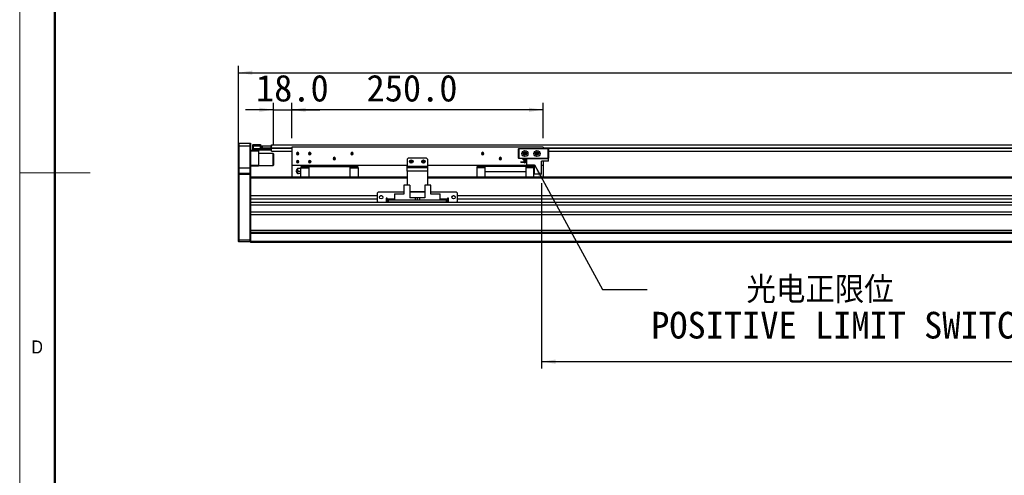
# Model space of a CAD drawing. Header units: millimetres. Extents: x 35 to 2905, y 35 to 2044.
# Tile 2 of 8: x 35 to 1014, y 738 to 1192. Entities that reach past the tile are written whole.
import ezdxf

# ---------------------------------------------------------------- set-up
doc = ezdxf.new("R2010")
doc.units = ezdxf.units.MM
doc.header["$LTSCALE"] = 7
doc.layers.add('DIMNS', color=7, linetype='Continuous')
doc.styles.add('SLDTEXTSTYLE1', font='Gothic.ttf', dxfattribs={"width": 0.913})
doc.styles.add('SLDTEXTSTYLE8', font='txt')
doc.styles.add('SLDTEXTSTYLE9', font='txt', dxfattribs={"bigfont": 'bigfont'})
doc.dimstyles.new('SLDDIMSTYLE0', dxfattribs={"dimtxt": 26.6, "dimasz": 14, "dimexe": 0, "dimexo": 0.0625, "dimgap": 6.65, "dimtad": 2, "dimdec": 1, "dimrnd": 1e-09, "dimzin": 4, "dimdsep": 46, "dimtxsty": 'SLDTEXTSTYLE8', "dimsah": 1, "dimcen": 0.09, "dimadec": 0, "dimazin": 1, "dimtfac": 1, "dimtdec": 1, "dimtofl": 0, "dimtmove": 0, "dimatfit": 3, "dimfxl": 0, "dimfrac": 2, "dimtolj": 1, "dimtzin": 12, "dimarcsym": 0})
doc.dimstyles.new('SLDDIMSTYLE1', dxfattribs={"dimtxt": 26.6, "dimasz": 14, "dimexe": 0, "dimexo": 0.0625, "dimgap": 6.65, "dimtad": 2, "dimdec": 1, "dimrnd": 1e-09, "dimzin": 4, "dimdsep": 46, "dimtxsty": 'SLDTEXTSTYLE8', "dimsah": 1, "dimcen": 0.09, "dimadec": 0, "dimazin": 1, "dimtfac": 1, "dimtdec": 1, "dimtmove": 0, "dimatfit": 0, "dimfxl": 0, "dimfrac": 2, "dimtolj": 1, "dimtzin": 12, "dimarcsym": 0})
doc.dimstyles.new('SLDDIMSTYLE2', dxfattribs={"dimtxt": 0.18, "dimasz": 14, "dimexe": 0, "dimexo": 0.0625, "dimgap": 0, "dimtad": 0, "dimtih": 1, "dimtoh": 1, "dimdec": 0, "dimrnd": 1e-09, "dimzin": 0, "dimdsep": 46, "dimtxsty": 'Standard', "dimsah": 1, "dimcen": 0.09, "dimadec": 0, "dimazin": 0, "dimtfac": 14, "dimtdec": 0, "dimtofl": 0, "dimtmove": 0, "dimatfit": 3, "dimfxl": 0, "dimfrac": 2, "dimtolj": 1, "dimtzin": 0, "dimarcsym": 0})

# ---------------------------------------------------------------- blocks, each defined once
blk = doc.blocks.new('_D')
at = {"layer": 'DIMNS'}
for p, q in [((252.51, 1046.48), (252.51, 1146.09)), ((2168.51, 1046.48), (2168.51, 1146.09)), ((252.51, 1139.09), (2168.51, 1139.09))]:
    blk.add_line(p, q, dxfattribs=at)
for points in [[(252.51, 1139.09), (266.51, 1136.99), (266.51, 1141.19)], [(2168.51, 1139.09), (2154.51, 1141.19), (2154.51, 1136.99)]]:
    blk.add_solid(points, dxfattribs=at)
at = {"layer": 'DIMNS', "insert": (1136.75, 1173.99), "char_height": 26.6, "attachment_point": 1, "style": 'SLDTEXTSTYLE8'}
blk.add_mtext('1916.0', dxfattribs=at)
blk = doc.blocks.new('_D_1')
at = {"layer": 'DIMNS'}
for p, q in [((287.51, 1067.18), (287.51, 1109.15)), ((305.51, 1073.98), (305.51, 1109.15)), ((287.51, 1102.15), (259.51, 1102.15)), ((287.51, 1102.15), (305.51, 1102.15)), ((305.51, 1102.15), (333.51, 1102.15))]:
    blk.add_line(p, q, dxfattribs=at)
for points in [[(287.51, 1102.15), (273.51, 1104.25), (273.51, 1100.05)], [(305.51, 1102.15), (319.51, 1100.05), (319.51, 1104.25)]]:
    blk.add_solid(points, dxfattribs=at)
at = {"layer": 'DIMNS', "insert": (270, 1137.05), "char_height": 26.6, "attachment_point": 1, "style": 'SLDTEXTSTYLE8'}
blk.add_mtext('18.0', dxfattribs=at)
blk = doc.blocks.new('_D_2')
at = {"layer": 'DIMNS'}
for p, q in [((305.51, 1073.98), (305.51, 1109.15)), ((555.51, 1073.98), (555.51, 1109.15)), ((555.51, 1102.15), (305.51, 1102.15))]:
    blk.add_line(p, q, dxfattribs=at)
for points in [[(305.51, 1102.15), (319.51, 1100.05), (319.51, 1104.25)], [(555.51, 1102.15), (541.51, 1104.25), (541.51, 1100.05)]]:
    blk.add_solid(points, dxfattribs=at)
at = {"layer": 'DIMNS', "insert": (379.97, 1137.05), "char_height": 26.6, "attachment_point": 1, "style": 'SLDTEXTSTYLE8'}
blk.add_mtext('250.0', dxfattribs=at)
blk = doc.blocks.new('_D_3')
at = {"layer": 'DIMNS'}
for p, q in [((554.01, 1029.2), (554.01, 844.42)), ((1834.01, 1025.7), (1834.01, 844.42)), ((554.01, 851.42), (1834.01, 851.42))]:
    blk.add_line(p, q, dxfattribs=at)
for points in [[(554.01, 851.42), (568.01, 849.32), (568.01, 853.52)], [(1834.01, 851.42), (1820.01, 853.52), (1820.01, 849.32)]]:
    blk.add_solid(points, dxfattribs=at)
at = {"layer": 'DIMNS', "char_height": 26.6, "attachment_point": 1, "style": 'SLDTEXTSTYLE8'}
for s, insert in [('Stroke T=', (1084.49, 886.32)), ('1280.0', (1238.14, 886.32))]:
    blk.add_mtext(s, dxfattribs=dict(at, insert=insert))
blk = doc.blocks.new('SW_NOTE_3')
at = {"layer": 'DIMNS', "color": 0, "char_height": 26.6, "attachment_point": 1}
for s, insert, style in [('    光电正限位', (4, 13.05), 'SLDTEXTSTYLE9'), ('POSITIVE LIMIT SWITCH', (4, -22.12), 'SLDTEXTSTYLE8')]:
    blk.add_mtext(s, dxfattribs=dict(at, insert=insert, style=style))

msp = doc.modelspace()

# ---------------------------------------------------------------- linework, layer by layer
at = {"color": 7, "linetype": 'Continuous', "lineweight": 18}
for p, q in [((35, 2044), (35, 35)), ((70, 2009), (70, 70)), ((35, 1039.5), (105, 1039.5))]:
    msp.add_line(p, q, dxfattribs=at)
at = {"color": 7, "linetype": 'Continuous', "lineweight": 50}
msp.add_line((70, 2009), (70, 70), dxfattribs=at)
at = {"color": 7, "linetype": 'Continuous', "lineweight": 25}
for p, q in [((252.81, 1069.09), (252.51, 1068.79)), ((252.51, 1066.09), (252.51, 1068.79)), ((252.81, 1069.09), (252.81, 1066.09)), ((252.81, 1069.09), (264.21, 1069.09)), ((264.21, 1066.09), (264.21, 1069.09)), ((264.21, 1069.09), (264.51, 1068.79)), ((264.51, 1068.79), (264.51, 1066.09)), ((267.01, 1067.29), (267.31, 1067.59)), ((267.31, 1067.59), (267.31, 1066.09)), ((267.31, 1067.59), (274.51, 1067.59)), ((274.51, 1067.59), (274.51, 1066.09)), ((285.51, 1067.44), (2136.51, 1067.44)), ((285.51, 1066.29), (285.51, 1067.44)), ((252.81, 1066.09), (252.51, 1066.09)), ((252.51, 1044.09), (252.51, 1066.09)), ((252.81, 1066.09), (252.81, 1044.09)), ((264.21, 1066.09), (252.81, 1066.09)), ((264.21, 1044.09), (264.21, 1066.09)), ((264.21, 1066.09), (264.51, 1066.09)), ((264.51, 1066.09), (264.51, 1044.09)), ((264.51, 1062.09), (267.31, 1062.09)), ((272.51, 1061.09), (264.51, 1061.09)), ((267.01, 1066.09), (267.01, 1067.29)), ((267.01, 1063.59), (267.01, 1066.09)), ((267.01, 1066.09), (267.31, 1066.09)), ((267.01, 1062.39), (267.01, 1063.59)), ((267.31, 1063.59), (267.01, 1063.59)), ((267.31, 1062.09), (267.01, 1062.39)), ((267.31, 1066.09), (267.31, 1063.59)), ((274.51, 1066.09), (267.31, 1066.09)), ((267.31, 1063.59), (267.31, 1062.09)), ((267.31, 1063.59), (284.71, 1063.59)), ((284.71, 1062.09), (267.31, 1062.09)), ((272.51, 1062.09), (272.51, 1061.09)), ((272.51, 1061.09), (272.51, 1047.09)), ((287.21, 1058.59), (272.51, 1058.59)), ((274.51, 1063.79), (274.51, 1066.09)), ((274.51, 1064.09), (284.71, 1064.09)), ((284.71, 1063.79), (274.51, 1063.79)), ((275.01, 1064.09), (275.01, 1064.29)), ((275.01, 1064.29), (275.51, 1064.29)), ((275.51, 1064.29), (275.51, 1066.29)), ((275.51, 1066.29), (276.01, 1066.29)), ((276.01, 1064.29), (275.51, 1064.29)), ((276.01, 1066.29), (276.01, 1064.29)), ((276.01, 1066.29), (285.01, 1066.29)), ((276.01, 1064.29), (285.01, 1064.29)), ((284.71, 1064.09), (285.01, 1063.79)), ((284.71, 1064.09), (284.71, 1063.79)), ((284.71, 1064.09), (285.51, 1064.09)), ((284.71, 1063.59), (284.71, 1063.79)), ((284.71, 1063.79), (285.01, 1063.79)), ((284.71, 1062.09), (284.71, 1063.59)), ((284.71, 1063.59), (285.01, 1063.59)), ((284.71, 1062.09), (285.01, 1062.39)), ((285.01, 1064.29), (285.01, 1066.29)), ((285.01, 1066.29), (285.51, 1066.29)), ((285.51, 1064.29), (285.01, 1064.29)), ((285.01, 1063.79), (285.01, 1063.59)), ((285.01, 1063.59), (285.01, 1062.39)), ((285.51, 1066.29), (285.51, 1066.09)), ((285.51, 1064.44), (285.51, 1066.09)), ((285.51, 1063.94), (285.51, 1064.44)), ((285.51, 1060.94), (285.51, 1063.94)), ((285.51, 1060.94), (305.51, 1060.94)), ((287.51, 1058.29), (287.21, 1058.59)), ((287.21, 1046.98), (287.21, 1058.59)), ((287.51, 1058.29), (287.51, 1047.26)), ((555.51, 1065.09), (305.51, 1065.09)), ((305.51, 1065.09), (305.51, 1046.59)), ((311.51, 1058.59), (310.26, 1058.59)), ((311.51, 1058.59), (312.76, 1058.59)), ((323.51, 1058.59), (322.26, 1058.59)), ((323.51, 1058.59), (324.76, 1058.59)), ((365.51, 1058.59), (364.26, 1058.59)), ((365.51, 1058.59), (366.76, 1058.59)), ((495.51, 1058.59), (494.26, 1058.59)), ((495.51, 1058.59), (496.76, 1058.59)), ((531.01, 1063.29), (531.31, 1063.59)), ((531.01, 1053.89), (531.01, 1063.29)), ((531.31, 1063.16), (531.01, 1063.29)), ((531.31, 1063.59), (531.43, 1063.29)), ((531.31, 1063.59), (560.71, 1063.59)), ((531.43, 1063.29), (531.31, 1063.16)), ((531.31, 1063.16), (531.31, 1054.01)), ((560.58, 1063.29), (531.43, 1063.29)), ((537.51, 1058.59), (536.26, 1058.59)), ((537.51, 1058.59), (538.76, 1058.59)), ((549.51, 1058.59), (548.26, 1058.59)), ((549.51, 1058.59), (550.76, 1058.59)), ((555.51, 1065.09), (555.51, 1063.59)), ((560.71, 1063.59), (560.58, 1063.29)), ((560.71, 1063.16), (560.58, 1063.29)), ((560.71, 1063.59), (561.01, 1063.29)), ((561.01, 1063.29), (560.71, 1063.16)), ((560.71, 1054.01), (560.71, 1063.16)), ((561.01, 1063.29), (561.01, 1053.89)), ((561.01, 1060.94), (1862.01, 1060.94)), ((311.51, 1050.59), (310.26, 1050.59)), ((311.51, 1050.59), (312.76, 1050.59)), ((323.51, 1050.59), (322.26, 1050.59)), ((323.51, 1050.59), (324.76, 1050.59)), ((348.01, 1053.59), (346.76, 1053.59)), ((348.01, 1053.59), (349.26, 1053.59)), ((421.51, 1054.09), (420.51, 1053.09)), ((420.51, 1053.09), (420.51, 1046.09)), ((439.51, 1054.09), (421.51, 1054.09)), ((424.51, 1050.59), (423.26, 1050.59)), ((424.51, 1050.59), (425.76, 1050.59)), ((436.51, 1050.59), (435.26, 1050.59)), ((436.51, 1050.59), (437.76, 1050.59)), ((440.51, 1053.09), (439.51, 1054.09)), ((440.51, 1053.09), (440.51, 1046.09)), ((513.01, 1053.59), (511.76, 1053.59)), ((513.01, 1053.59), (514.26, 1053.59)), ((531.31, 1054.01), (531.01, 1053.89)), ((531.31, 1053.59), (531.01, 1053.89)), ((531.31, 1054.01), (531.43, 1053.89)), ((531.43, 1053.89), (531.31, 1053.59)), ((539.51, 1053.59), (531.31, 1053.59)), ((531.43, 1053.89), (560.58, 1053.89)), ((533.31, 1050.04), (533.31, 1050.34)), ((533.31, 1050.34), (539.51, 1050.34)), ((533.31, 1050.04), (539.51, 1050.04)), ((535.71, 1052.99), (539.51, 1052.99)), ((535.71, 1052.29), (535.71, 1052.99)), ((535.71, 1052.29), (539.51, 1052.29)), ((536.26, 1050.59), (536.28, 1050.34)), ((537.51, 1050.59), (536.26, 1050.59)), ((537.51, 1050.59), (538.76, 1050.59)), ((538.73, 1050.34), (538.76, 1050.59)), ((539.51, 1047.39), (539.51, 1053.59)), ((539.51, 1053.59), (561.01, 1053.59)), ((554.01, 1038.09), (554.01, 1050.99)), ((561.01, 1050.99), (554.01, 1050.99)), ((555.51, 1050.99), (555.51, 1046.59)), ((560.58, 1053.89), (560.71, 1054.01)), ((560.58, 1053.89), (560.71, 1053.59)), ((561.01, 1053.89), (560.71, 1054.01)), ((561.01, 1053.89), (560.71, 1053.59)), ((561.01, 1050.99), (561.01, 1053.59)), ((252.81, 1044.09), (252.51, 1044.09)), ((252.51, 1038.79), (252.51, 1044.09)), ((252.81, 1039.09), (252.51, 1038.79)), ((252.51, 1037.59), (252.51, 1038.79)), ((252.81, 1044.09), (252.81, 1039.09)), ((264.21, 1044.09), (252.81, 1044.09)), ((252.81, 1039.09), (252.81, 1037.59)), ((252.81, 1039.09), (264.21, 1039.09)), ((264.21, 1039.09), (264.21, 1044.09)), ((264.51, 1044.09), (264.21, 1044.09)), ((264.21, 1037.59), (264.21, 1039.09)), ((264.51, 1038.79), (264.21, 1039.09)), ((264.51, 1047.09), (272.51, 1047.09)), ((272.51, 1046.09), (264.51, 1046.09)), ((264.51, 1044.09), (264.51, 1038.79)), ((264.51, 1038.79), (264.51, 1037.59)), ((272.51, 1047.09), (272.51, 1046.09)), ((272.51, 1046.59), (287.21, 1046.59)), ((287.21, 1046.59), (287.21, 1046.98)), ((287.21, 1046.59), (287.51, 1046.89)), ((287.51, 1047.26), (287.51, 1046.89)), ((420.51, 1046.59), (305.51, 1046.59)), ((305.51, 1046.59), (305.51, 1035.09)), ((314.51, 1043.59), (312.19, 1043.59)), ((312.19, 1041.09), (314.51, 1041.09)), ((314.51, 1038.59), (312.19, 1038.59)), ((322.76, 1045.49), (314.51, 1045.49)), ((314.51, 1045.49), (314.51, 1044.54)), ((314.51, 1044.54), (322.76, 1044.54)), ((314.51, 1035.09), (314.51, 1044.54)), ((322.76, 1045.59), (322.76, 1046.59)), ((322.76, 1045.59), (363.26, 1045.59)), ((322.76, 1035.09), (322.76, 1045.59)), ((363.26, 1045.59), (363.26, 1046.59)), ((363.26, 1045.59), (363.26, 1035.09)), ((371.51, 1045.49), (363.26, 1045.49)), ((363.26, 1044.54), (371.51, 1044.54)), ((371.51, 1044.54), (371.51, 1045.49)), ((371.51, 1044.54), (371.51, 1035.09)), ((420.51, 1046.09), (440.51, 1046.09)), ((420.51, 1044.59), (420.51, 1046.09)), ((420.51, 1044.59), (440.51, 1044.59)), ((420.51, 1041.09), (420.51, 1044.59)), ((420.51, 1041.09), (420.51, 1026.99)), ((440.51, 1041.09), (420.51, 1041.09)), ((547.06, 1046.59), (440.51, 1046.59)), ((440.51, 1046.09), (440.51, 1044.59)), ((440.51, 1044.59), (440.51, 1041.09)), ((440.51, 1041.09), (440.51, 1026.99)), ((497.76, 1045.49), (489.51, 1045.49)), ((489.51, 1045.49), (489.51, 1044.54)), ((497.76, 1044.54), (489.51, 1044.54)), ((489.51, 1044.54), (489.51, 1035.09)), ((497.76, 1046.59), (497.76, 1045.59)), ((538.26, 1045.59), (497.76, 1045.59)), ((497.76, 1045.59), (497.76, 1040.59)), ((497.76, 1040.59), (538.26, 1040.59)), ((497.76, 1040.59), (497.76, 1040.29)), ((538.26, 1040.29), (497.76, 1040.29)), ((497.76, 1040.29), (497.76, 1035.09)), ((538.26, 1045.59), (538.26, 1046.59)), ((538.26, 1045.59), (538.26, 1040.59)), ((546.51, 1045.49), (538.26, 1045.49)), ((546.51, 1044.54), (538.26, 1044.54)), ((538.26, 1040.29), (538.26, 1040.59)), ((538.26, 1040.29), (538.26, 1035.09)), ((539.51, 1047.39), (547.06, 1047.39)), ((546.51, 1044.54), (546.51, 1045.49)), ((546.51, 1035.09), (546.51, 1044.54)), ((546.51, 1043.59), (547.06, 1043.59)), ((546.51, 1041.09), (547.06, 1041.09)), ((547.06, 1038.59), (546.51, 1038.59)), ((547.06, 1038.09), (547.06, 1047.39)), ((554.01, 1038.09), (547.06, 1038.09)), ((555.51, 1046.59), (554.01, 1046.59)), ((555.51, 1046.59), (555.51, 1035.09)), ((252.51, 972.71), (252.51, 1037.59)), ((252.81, 1037.59), (252.51, 1037.59)), ((252.81, 1037.59), (252.81, 972.59)), ((264.21, 1037.59), (252.81, 1037.59)), ((264.21, 972.59), (264.21, 1037.59)), ((264.51, 1037.59), (264.21, 1037.59)), ((264.51, 1037.59), (264.51, 1034.8)), ((420.51, 1035.09), (264.51, 1035.09)), ((264.51, 1034.8), (264.51, 1034.09)), ((264.51, 1034.09), (264.51, 1016.63)), ((1834.01, 1035.09), (440.51, 1035.09)), ((391.51, 1020.09), (390.51, 1019.09)), ((390.51, 1019.09), (390.51, 1011.09)), ((417.01, 1020.09), (391.51, 1020.09)), ((407.81, 1018.59), (415.61, 1018.59)), ((407.81, 1018.59), (407.81, 1018.09)), ((416.11, 1018.09), (415.61, 1018.59)), ((417.01, 1026.99), (417.01, 1018.09)), ((423.01, 1026.99), (417.01, 1026.99)), ((423.01, 1026.99), (423.01, 1014.59)), ((438.01, 1020.59), (423.01, 1020.59)), ((438.01, 1020.09), (423.01, 1020.09)), ((438.01, 1026.99), (438.01, 1014.59)), ((444.01, 1026.99), (438.01, 1026.99)), ((444.01, 1018.09), (444.01, 1026.99)), ((469.51, 1020.09), (444.01, 1020.09)), ((445.41, 1018.59), (444.91, 1018.09)), ((445.41, 1018.59), (453.21, 1018.59)), ((453.21, 1018.09), (453.21, 1018.59)), ((470.51, 1019.09), (469.51, 1020.09)), ((470.51, 1011.09), (470.51, 1019.09)), ((264.51, 1016.63), (264.51, 1013.23)), ((390.51, 1016.63), (264.51, 1016.63)), ((390.51, 1013.23), (264.51, 1013.23)), ((264.51, 1013.23), (264.51, 1009.71)), ((2156.51, 1009.71), (264.51, 1009.71)), ((264.51, 1009.71), (264.51, 1008.4)), ((390.51, 1011.09), (391.51, 1010.09)), ((391.51, 1010.09), (399.51, 1010.09)), ((395.21, 1016.63), (393.8, 1016.63)), ((400.51, 1014.09), (399.51, 1014.09)), ((399.51, 1014.09), (399.51, 1010.09)), ((400.51, 1013.23), (399.51, 1013.23)), ((400.51, 1013.09), (400.51, 1014.09)), ((400.51, 1013.09), (400.51, 1012.09)), ((400.51, 1010.09), (400.51, 1012.09)), ((400.51, 1012.09), (401.51, 1012.09)), ((401.51, 1010.09), (400.51, 1010.09)), ((401.51, 1012.09), (401.51, 1010.09)), ((459.51, 1012.09), (401.51, 1012.09)), ((459.51, 1010.09), (401.51, 1010.09)), ((407.81, 1018.09), (407.81, 1012.09)), ((417.01, 1018.09), (407.81, 1018.09)), ((428.51, 1014.59), (423.01, 1014.59)), ((428.51, 1012.09), (428.51, 1014.59)), ((430.51, 1014.59), (428.51, 1014.59)), ((430.51, 1012.09), (430.51, 1014.59)), ((432.51, 1014.59), (430.51, 1014.59)), ((432.51, 1014.59), (432.51, 1012.09)), ((438.01, 1014.59), (432.51, 1014.59)), ((453.21, 1018.09), (444.01, 1018.09)), ((453.21, 1012.09), (453.21, 1018.09)), ((459.51, 1010.09), (459.51, 1012.09)), ((459.51, 1012.09), (460.51, 1012.09)), ((460.51, 1010.09), (459.51, 1010.09)), ((461.51, 1014.09), (460.51, 1014.09)), ((460.51, 1014.09), (460.51, 1013.09)), ((461.51, 1013.23), (460.51, 1013.23)), ((460.51, 1012.09), (460.51, 1013.09)), ((460.51, 1012.09), (460.51, 1010.09)), ((461.51, 1010.09), (461.51, 1014.09)), ((461.51, 1010.09), (469.51, 1010.09)), ((467.21, 1016.63), (465.8, 1016.63)), ((469.51, 1010.09), (470.51, 1011.09)), ((1950.51, 1016.63), (470.51, 1016.63)), ((1950.51, 1013.23), (470.51, 1013.23)), ((264.51, 1008.4), (264.51, 972.71)), ((2156.51, 1007.11), (264.51, 1007.11)), ((2156.51, 1000.19), (264.51, 1000.19)), ((2156.51, 997.59), (264.51, 997.59)), ((2156.51, 982.09), (264.51, 982.09)), ((2156.51, 980.09), (264.51, 980.09)), ((252.51, 970.89), (252.51, 972.71)), ((252.51, 972.71), (252.81, 972.59)), ((252.51, 970.89), (252.81, 970.59)), ((252.81, 972.59), (252.81, 970.59)), ((252.81, 972.59), (264.21, 972.59)), ((264.21, 970.59), (252.81, 970.59)), ((264.51, 972.71), (264.21, 972.59)), ((264.21, 970.59), (264.21, 972.59)), ((264.51, 970.89), (264.21, 970.59)), ((2156.51, 979.09), (264.51, 979.09)), ((264.51, 972.71), (264.51, 972.51)), ((264.51, 972.51), (264.51, 971.09)), ((2156.51, 971.09), (264.51, 971.09)), ((264.51, 971.09), (264.51, 970.09)), ((2156.51, 970.09), (264.51, 970.09))]:
    msp.add_line(p, q, dxfattribs=at)
at = {"color": 8, "linetype": 'Continuous', "lineweight": 25}
for p, q in [((285.51, 1064.44), (305.51, 1064.44)), ((285.51, 1063.94), (305.51, 1063.94)), ((555.51, 1064.44), (1865.51, 1064.44)), ((555.51, 1063.94), (1865.51, 1063.94)), ((420.51, 1034.09), (264.51, 1034.09)), ((1834.51, 1034.09), (440.51, 1034.09)), ((407.81, 1013.09), (400.51, 1013.09)), ((460.51, 1013.09), (453.21, 1013.09))]:
    msp.add_line(p, q, dxfattribs=at)
at = {"color": 7, "linetype": 'Continuous', "lineweight": 25}
for centre, radius in [((537.51, 1058.59), 3), ((537.51, 1058.59), 1.7), ((549.51, 1058.59), 3), ((549.51, 1058.59), 1.7), ((424.51, 1050.59), 1.7), ((436.51, 1050.59), 1.7), ((394.51, 1015.09), 1.7), ((466.51, 1015.09), 1.7)]:
    msp.add_circle(centre, radius, dxfattribs=at)
for centre, radius, start, end in [((311.51, 1058.59), 1.25, 0, 180), ((311.51, 1058.59), 1.25, 180, 0), ((323.51, 1058.59), 1.25, 0, 180), ((323.51, 1058.59), 1.25, 180, 0), ((365.51, 1058.59), 1.25, 0, 180), ((365.51, 1058.59), 1.25, 180, 0), ((495.51, 1058.59), 1.25, 0, 180), ((495.51, 1058.59), 1.25, 180, 0), ((537.51, 1058.59), 1.25, 0, 180), ((537.51, 1058.59), 1.25, 180, 0), ((549.51, 1058.59), 1.25, 0, 180), ((549.51, 1058.59), 1.25, 180, 0), ((311.51, 1050.59), 1.25, 0, 180), ((311.51, 1050.59), 1.25, 180, 0), ((323.51, 1050.59), 1.25, 0, 180), ((323.51, 1050.59), 1.25, 180, 0), ((348.01, 1053.59), 1.25, 0, 180), ((348.01, 1053.59), 1.25, 180, 0), ((424.51, 1050.59), 1.25, 0, 180), ((424.51, 1050.59), 1.25, 180, 0), ((436.51, 1050.59), 1.25, 0, 180), ((436.51, 1050.59), 1.25, 180, 0), ((513.01, 1053.59), 1.25, 0, 180), ((513.01, 1053.59), 1.25, 180, 0), ((537.51, 1050.59), 1.25, 0, 180), ((537.51, 1050.59), 1.25, 206.10388, 333.89612), ((310.11, 1041.09), 0.25, 111.37089, 270), ((313.01, 1041.09), 3, 123.52372, 170.18362), ((313.01, 1041.09), 3, 189.86644, 236.41825)]:
    msp.add_arc(centre, radius, start, end, dxfattribs=at)
for points, knots in [([(310.02, 1041.32), (310.02, 1041.31), (310.02, 1041.31), (310.02, 1041.25), (310.02, 1041.18), (310.02, 1041.09), (310.02, 1040.99), (310.02, 1040.92), (310.02, 1040.86), (310.02, 1040.86), (310.02, 1040.85)], [0, 0, 0, 0, 0.125367, 0.250012, 0.374884, 0.499742, 0.624393, 0.749724, 0.874832, 1, 1, 1, 1]), ([(311.35, 1038.59), (311.35, 1038.59), (311.33, 1038.59), (311.4, 1038.59), (311.56, 1038.59), (311.83, 1038.59), (312.07, 1038.59), (312.19, 1038.59)], [0, 0, 0, 0, 0.001315, 0.250413, 0.499917, 0.749756, 1, 1, 1, 1]), ([(312.19, 1043.59), (312.07, 1043.59), (311.83, 1043.59), (311.56, 1043.59), (311.38, 1043.59), (311.36, 1043.59), (311.35, 1043.59)], [0, 0, 0, 0, 0.250217, 0.500916, 0.751726, 1, 1, 1, 1]), ([(312.19, 1041.09), (312.07, 1041.16), (311.83, 1041.3), (311.56, 1041.6), (311.39, 1041.96), (311.33, 1042.34), (311.39, 1042.71), (311.56, 1043.07), (311.83, 1043.37), (312.07, 1043.51), (312.19, 1043.59)], [0, 0, 0, 0, 0.124812, 0.249862, 0.374968, 0.499943, 0.624671, 0.749601, 0.874698, 1, 1, 1, 1]), ([(312.19, 1038.59), (312.07, 1038.66), (311.83, 1038.8), (311.56, 1039.1), (311.39, 1039.46), (311.33, 1039.84), (311.39, 1040.21), (311.56, 1040.57), (311.83, 1040.87), (312.07, 1041.01), (312.19, 1041.09)], [0, 0, 0, 0, 0.1248115, 0.2498618, 0.3749676, 0.4999439, 0.6246706, 0.749601, 0.8746979, 1, 1, 1, 1])]:
    msp.add_open_spline(points, degree=3, knots=knots, dxfattribs=at)

# ---------------------------------------------------------------- block references
at = {"layer": 'DIMNS'}
msp.add_blockref('SW_NOTE_3', (659.06, 923.12), dxfattribs=at)

# ---------------------------------------------------------------- texts
at = {"color": 7, "linetype": 'Continuous', "lineweight": 0, "insert": (46.67, 872.52), "char_height": 12.96, "attachment_point": 1, "style": 'SLDTEXTSTYLE1'}
msp.add_mtext('D', dxfattribs=at)

# ---------------------------------------------------------------- dimensions: what is measured, and where the dimension line sits
at = {"layer": 'DIMNS'}
for base, p1, p2, dimstyle, picture, middle in [((2168.51, 1139.09), (252.51, 1037.59), (2168.51, 1037.59), 'SLDDIMSTYLE0', '_D', (1188.73, 1139.09)), ((305.51, 1102.15), (287.51, 1058.29), (305.51, 1065.09), 'SLDDIMSTYLE1', '_D_1', (302.77, 1102.15)), ((305.51, 1102.15), (555.51, 1065.09), (305.51, 1065.09), 'SLDDIMSTYLE0', '_D_2', (422.35, 1102.15))]:
    dim = msp.add_linear_dim(base=base, p1=p1, p2=p2, dimstyle=dimstyle, dxfattribs=at)
    dim.commit()
    dim.dimension.update_dxf_attribs({"geometry": picture, "text_midpoint": middle, "dimtype": 160})
dim = msp.add_linear_dim(base=(1834.01, 851.42), p1=(554.01, 1038.09), p2=(1834.01, 1034.59), text='Stroke T=<>', dimstyle='SLDDIMSTYLE0', dxfattribs=at)
dim.commit()
dim.dimension.update_dxf_attribs({"geometry": '_D_3', "text_midpoint": (1213.29, 851.42), "dimtype": 160})

# ---------------------------------------------------------------- leaders
msp.add_leader([(547.06, 1047.39), (614.61, 923.12), (659.06, 923.12)], dimstyle='SLDDIMSTYLE2', dxfattribs=at)

doc.saveas('drawing.dxf')
